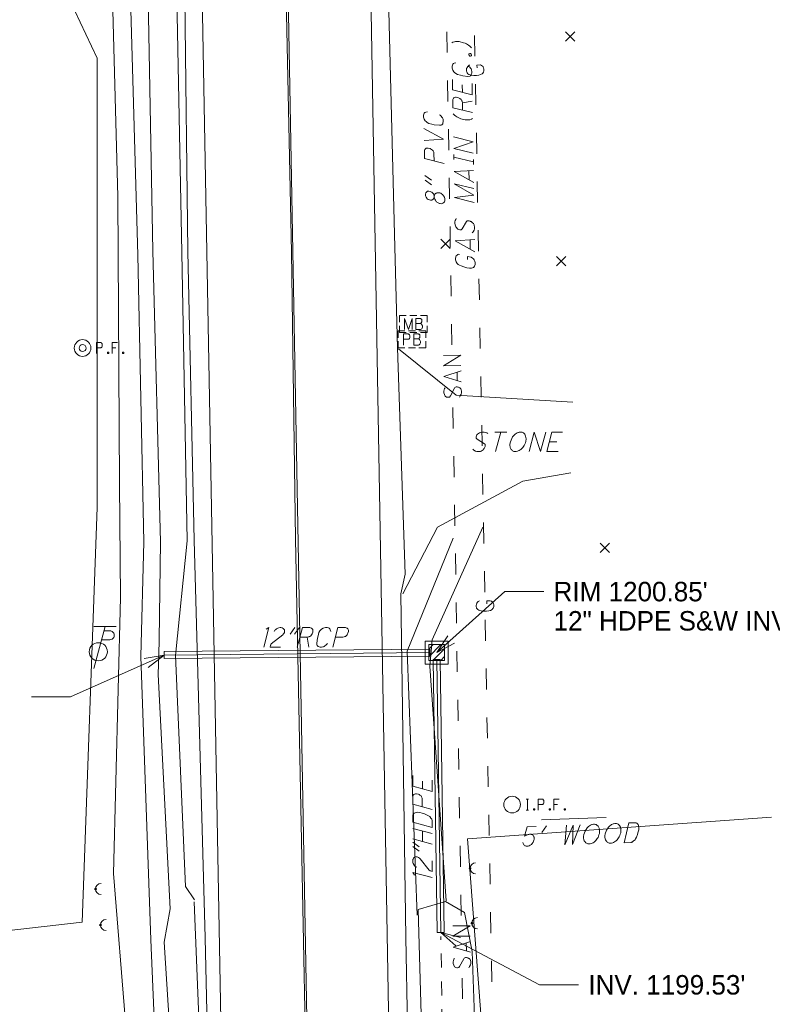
# Model space of a CAD drawing. Extents: x 2286160 to 2289356, y 637815 to 640647.
# Tile 28 of 52: x 2287335 to 2287443, y 639304 to 639446. Entities that reach past the tile are written whole.
import ezdxf

# ---------------------------------------------------------------- set-up
doc = ezdxf.new("R2010")
doc.units = 0
doc.header["$LTSCALE"] = 20
doc.header["$MEASUREMENT"] = 0
for name, pattern in [('DGN Style 2', [64.834538, 38.900723, -25.933815]), ('DGN Style 3', [90.768354, 64.834538, -25.933815]), ('DGN Style 4', [103.800096, 51.867631, -25.933815, 0.064835, -25.933815]), ('DGN Style 5', [45.384177, 19.450361, -25.933815]), ('stream', [1.4, 0.7, -0.1, 0.1, -0.1, 0.1, -0.1, 0.1, -0.1])]:
    doc.linetypes.add(name, pattern=pattern)
for name, color, linetype, lineweight, true_color in [('DR_X_Cells', 7, 'DGN Style 2', 0, 0x87cefa), ('DR_X_Ditch', 7, 'stream', 0, 0x40e0d0), ('DR_X_Storm_Sewer', 7, 'DGN Style 5', 0, 0x87cefa), ('PV_X_Shoulder_Aggregate', 7, 'DGN Style 3', 0, 0xff8000), ('RD_X_Fence', 7, 'fenceex', 0, 0xff1493), ('SV_X_Toe_of_Slope', 7, 'DGN Style 2', 0, 0xa854e0), ('SV_X_Top_of_Bank', 7, 'DGN Style 2', 0, 0x548754)]:
    doc.layers.add(name, color=color, linetype=linetype, lineweight=lineweight, true_color=true_color)
for name, color, linetype, lineweight in [('DR_X_Text', 7, 'Continuous', 0), ('PM_X_CL_Double_Solid', 2, 'Continuous', 0), ('PM_X_Edge_Line', 2, 'Continuous', 0), ('PV_X_COP', 4, 'DGN Style 4', 0), ('PV_X_Driveway', 7, 'DGN Style 5', 0), ('PV_X_EOP', 7, 'DGN Style 3', 0), ('PV_X_Text', 7, 'Continuous', 0), ('RD_X_Cells', 7, 'Continuous', 0), ('RD_X_Text', 7, 'Continuous', 0), ('SV_X_Mon_Cells_Found', 7, 'Continuous', 0), ('SV_X_Random_Point', 7, 'Continuous', 0), ('UT_X_Gas', 2, 'Continuous', 0), ('UT_X_Gas_Text', 7, 'Continuous', 0), ('UT_X_Misc_Cells', 7, 'Continuous', 0), ('UT_X_Sanitary_Line', 3, 'Continuous', 0), ('UT_X_Sanitary_Text', 7, 'Continuous', 0), ('VG_X_Tree_Line_Lt', 3, 'treelt', 0), ('VG_X_Tree_Line_Rt', 3, 'treert', 0)]:
    doc.layers.add(name, color=color, linetype=linetype, lineweight=lineweight)
doc.styles.add('Slanted-Normal LS 0.50', font='font31.shx', dxfattribs={"height": 0.14})
doc.linetypes.add('fenceex', pattern='A,0.85,-0.075,[4,dgnlstyle-ODOT_Linestyles.shx,S=0.000793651,R=0,X=0,Y=0],-0.075', length=1)
doc.linetypes.add('treelt', pattern='A,-0.15,[6,dgnlstyle-ODOT_Linestyles.shx,S=0.002381,R=0,X=0,Y=0],-0.15', length=0.3)
doc.linetypes.add('treert', pattern='A,-0.15,[6,dgnlstyle-ODOT_Linestyles.shx,S=0.002381,R=180,X=0,Y=0],-0.15', length=0.3)

# ---------------------------------------------------------------- blocks, each defined once
blk = doc.blocks.new('X_1')
at = {"layer": 'SV_X_Random_Point'}
for p, q in [((-0.067, -0.067), (0.067, 0.067)), ((-0.067, 0.067), (0.067, -0.067))]:
    blk.add_line(p, q, dxfattribs=at)
blk = doc.blocks.new('X_2')
at = {"layer": 'SV_X_Random_Point'}
for p, q in [((-0.067, -0.067), (0.067, 0.067)), ((-0.067, 0.067), (0.067, -0.067))]:
    blk.add_line(p, q, dxfattribs=at)
blk = doc.blocks.new('X_3')
at = {"layer": 'SV_X_Random_Point'}
for p, q in [((-0.067, -0.067), (0.067, 0.067)), ((-0.067, 0.067), (0.067, -0.067))]:
    blk.add_line(p, q, dxfattribs=at)
blk = doc.blocks.new('X_4')
at = {"layer": 'SV_X_Random_Point'}
for p, q in [((-0.067, -0.067), (0.067, 0.067)), ((-0.067, 0.067), (0.067, -0.067))]:
    blk.add_line(p, q, dxfattribs=at)
blk = doc.blocks.new('*U1685')
at = {"layer": 'DR_X_Text'}
for p, q in [((2287374.61, 639358.53), (2287373.93, 639357.6)), ((2287375.25, 639358.53), (2287374.56, 639357.6))]:
    blk.add_line(p, q, dxfattribs=at)
blk = doc.blocks.new('*U1686')
at = {"layer": 'DR_X_Text'}
blk.add_line((2287376.35, 639357.16), (2287376.59, 639355.73), dxfattribs=at)
at = {"layer": 'DR_X_Text', "flags": 128}
blk.add_lwpolyline([(2287374.94, 639355.73), (2287375.69, 639358.53), (2287376.75, 639358.53), (2287376.86, 639358.5), (2287376.99, 639358.46), (2287377.06, 639358.42), (2287377.1, 639358.37), (2287377.17, 639358.26), (2287377.19, 639358.15), (2287377.19, 639358.04), (2287377.17, 639357.87), (2287377.12, 639357.71), (2287377.08, 639357.62), (2287376.99, 639357.49), (2287376.88, 639357.34), (2287376.77, 639357.27), (2287376.68, 639357.23), (2287376.64, 639357.2), (2287376.57, 639357.18), (2287376.35, 639357.16), (2287375.31, 639357.16)], dxfattribs=at)
blk = doc.blocks.new('*U1687')
at = {"layer": 'DR_X_Text'}
for p, q in [((2287391.55, 639327.71), (2287392.48, 639327.03)), ((2287391.55, 639327.07), (2287392.48, 639326.39))]:
    blk.add_line(p, q, dxfattribs=at)
blk = doc.blocks.new('*U1688')
at = {"layer": 'DR_X_Text'}
for p, q in [((2287394.35, 639328.93), (2287391.55, 639329.67)), ((2287392.94, 639329.3), (2287392.94, 639327.78)), ((2287391.55, 639328.15), (2287394.35, 639327.4))]:
    blk.add_line(p, q, dxfattribs=at)
blk = doc.blocks.new('*U1689')
at = {"layer": 'DR_X_Text'}
blk.add_line((2287392.94, 639335.36), (2287392.94, 639336.44), dxfattribs=at)
at = {"layer": 'DR_X_Text', "flags": 128}
blk.add_lwpolyline([(2287391.55, 639337.26), (2287391.55, 639335.74), (2287394.35, 639334.99), (2287394.35, 639336.62)], dxfattribs=at)
blk = doc.blocks.new('*U1696')
at = {"layer": 'UT_X_Sanitary_Text'}
for p, q in [((2287393.3, 639423.47), (2287394.25, 639422.8)), ((2287393.32, 639422.83), (2287394.26, 639422.17))]:
    blk.add_line(p, q, dxfattribs=at)
blk = doc.blocks.new('*U1698')
at = {"layer": 'PV_X_Text'}
for p, q in [((2287403.33, 639386.62), (2287405.07, 639386.62)), ((2287404.21, 639386.62), (2287403.46, 639383.82))]:
    blk.add_line(p, q, dxfattribs=at)
blk = doc.blocks.new('*U1699')
at = {"layer": 'PV_X_Text'}
blk.add_line((2287411.18, 639385.23), (2287412.26, 639385.23), dxfattribs=at)
at = {"layer": 'PV_X_Text', "flags": 128}
blk.add_lwpolyline([(2287413.07, 639386.62), (2287411.55, 639386.62), (2287410.8, 639383.82), (2287412.43, 639383.82)], dxfattribs=at)
blk = doc.blocks.new('*U1770')
at = {"layer": 'UT_X_Gas_Text'}
blk.add_line((2287399.8, 639414.21), (2287399.82, 639412.91), dxfattribs=at)
at = {"layer": 'UT_X_Gas_Text', "flags": 128}
blk.add_lwpolyline([(2287400.49, 639412.53), (2287397.66, 639414.11), (2287400.46, 639414.27)], dxfattribs=at)
blk = doc.blocks.new('*U1771')
at = {"layer": 'UT_X_Gas_Text'}
blk.add_line((2287399.62, 639424.15), (2287399.65, 639422.85), dxfattribs=at)
at = {"layer": 'UT_X_Gas_Text', "flags": 128}
blk.add_lwpolyline([(2287400.31, 639422.47), (2287397.49, 639424.05), (2287400.28, 639424.21)], dxfattribs=at)
blk = doc.blocks.new('*U1772')
at = {"layer": 'UT_X_Gas_Text'}
for p, q in [((2287397.46, 639425.79), (2287397.44, 639426.5)), ((2287400.26, 639425.44), (2287397.45, 639426.14)), ((2287400.27, 639425.09), (2287400.26, 639425.8))]:
    blk.add_line(p, q, dxfattribs=at)
blk = doc.blocks.new('*U1773')
at = {"layer": 'UT_X_Gas_Text'}
blk.add_line((2287398.68, 639433.91), (2287400.11, 639434.17), dxfattribs=at)
at = {"layer": 'UT_X_Gas_Text', "flags": 128}
blk.add_lwpolyline([(2287400.14, 639432.52), (2287397.33, 639433.22), (2287397.31, 639434.28), (2287397.33, 639434.39), (2287397.37, 639434.52), (2287397.41, 639434.59), (2287397.46, 639434.63), (2287397.57, 639434.7), (2287397.68, 639434.73), (2287397.79, 639434.73), (2287397.96, 639434.71), (2287398.12, 639434.67), (2287398.21, 639434.62), (2287398.34, 639434.54), (2287398.5, 639434.43), (2287398.56, 639434.32), (2287398.61, 639434.23), (2287398.63, 639434.19), (2287398.66, 639434.13), (2287398.68, 639433.91), (2287398.7, 639432.87)], dxfattribs=at)
blk = doc.blocks.new('*U1774')
at = {"layer": 'UT_X_Gas_Text'}
blk.add_line((2287398.68, 639435.43), (2287398.66, 639436.51), dxfattribs=at)
at = {"layer": 'UT_X_Gas_Text', "flags": 128}
blk.add_lwpolyline([(2287397.26, 639437.3), (2287397.28, 639435.78), (2287400.09, 639435.08), (2287400.07, 639436.71)], dxfattribs=at)

msp = doc.modelspace()

# ---------------------------------------------------------------- hatches: boundary and pattern name
at = {"layer": 'UT_X_Misc_Cells'}
h = msp.add_hatch(color=256, dxfattribs=at)
edge = h.paths.add_edge_path()
edge.add_arc((2287399.79, 639323.94), 0.2, 0, 360)
h = msp.add_hatch(color=256, dxfattribs=at)
edge = h.paths.add_edge_path()
edge.add_arc((2287345.95, 639320.96), 0.2, 0, 360)
h = msp.add_hatch(color=256, dxfattribs=at)
edge = h.paths.add_edge_path()
edge.add_arc((2287346.66, 639315.79), 0.2, 0, 360)
h = msp.add_hatch(color=256, dxfattribs=at)
edge = h.paths.add_edge_path()
edge.add_arc((2287400.06, 639316.05), 0.2, 0, 360)

# ---------------------------------------------------------------- linework, layer by layer
at = {"layer": 'DR_X_Cells'}
for p, q in [((2287393.84, 639354.32), (2287395.6, 639356.08)), ((2287393.84, 639355.45), (2287394.47, 639356.08)), ((2287394.44, 639353.79), (2287396.13, 639355.48)), ((2287395.57, 639353.79), (2287396.13, 639354.35))]:
    msp.add_line(p, q, dxfattribs=at)
msp.add_lwpolyline([(2287393.32, 639356.6), (2287396.65, 639356.6), (2287396.65, 639353.27), (2287393.32, 639353.27), (2287393.32, 639356.6)], close=True, dxfattribs=at)
at = {"layer": 'DR_X_Cells', "flags": 128}
msp.add_lwpolyline([(2287393.84, 639356.08), (2287396.13, 639356.08), (2287396.13, 639353.79), (2287393.84, 639353.79), (2287393.84, 639356.08)], close=True, dxfattribs=at)
at = {"layer": 'DR_X_Ditch'}
msp.add_line((2287396.32, 639261.68), (2287395.6, 639314.12), dxfattribs=at)
at = {"layer": 'DR_X_Storm_Sewer'}
for p, q in [((2287393.99, 639354.43), (2287393.98, 639355.43)), ((2287355.8, 639354.08), (2287355.79, 639355.08)), ((2287395.49, 639353.94), (2287394.49, 639353.93)), ((2287396.08, 639314.72), (2287395.08, 639314.71))]:
    msp.add_line(p, q, dxfattribs=at)
at = {"layer": 'DR_X_Storm_Sewer', "flags": 128}
for points in [[(2287355.79, 639355.08), (2287393.98, 639355.43)], [(2287355.79, 639354.58), (2287393.99, 639354.93)], [(2287355.8, 639354.08), (2287393.99, 639354.43)], [(2287395.08, 639314.71), (2287394.49, 639353.93)], [(2287395.58, 639314.71), (2287394.99, 639353.93)], [(2287396.08, 639314.72), (2287395.49, 639353.94)]]:
    msp.add_lwpolyline(points, dxfattribs=at)
at = {"layer": 'DR_X_Text'}
for p, q in [((2287394.99, 639354.93), (2287404.79, 639363.7)), ((2287410.39, 639363.7), (2287404.79, 639363.7)), ((2287355.79, 639354.58), (2287342.35, 639348.59)), ((2287336.75, 639348.59), (2287342.35, 639348.59)), ((2287395.58, 639314.71), (2287409.79, 639307.2)), ((2287415.39, 639307.2), (2287409.79, 639307.2))]:
    msp.add_line(p, q, dxfattribs=at)
at = {"layer": 'DR_X_Text', "flags": 128}
for points in [[(2287370.14, 639355.73), (2287370.88, 639358.53), (2287370.48, 639358.29)], [(2287371.63, 639357.95), (2287371.74, 639358.15), (2287371.81, 639358.22), (2287371.94, 639358.33), (2287372.16, 639358.46), (2287372.32, 639358.5), (2287372.47, 639358.53), (2287372.6, 639358.53), (2287372.73, 639358.5), (2287372.8, 639358.48), (2287372.93, 639358.42), (2287373.04, 639358.31), (2287373.11, 639358.2), (2287373.13, 639358.06), (2287373.13, 639357.91), (2287373.09, 639357.8), (2287373.04, 639357.69), (2287372.93, 639357.56), (2287372.85, 639357.47), (2287371.21, 639356.17), (2287371.17, 639356.1), (2287371.13, 639356.04), (2287371.1, 639355.99), (2287371.04, 639355.73), (2287372.54, 639355.73)], [(2287379.75, 639357.98), (2287379.7, 639358.22), (2287379.63, 639358.35), (2287379.55, 639358.44), (2287379.46, 639358.48), (2287379.24, 639358.53), (2287379, 639358.53), (2287378.66, 639358.44), (2287378.44, 639358.31), (2287378.33, 639358.2), (2287378.2, 639358.04), (2287378.07, 639357.8), (2287377.94, 639357.36), (2287377.85, 639357.03), (2287377.76, 639356.3), (2287377.78, 639356.04), (2287377.83, 639355.93), (2287377.96, 639355.82), (2287378.09, 639355.77), (2287378.25, 639355.73), (2287378.44, 639355.73), (2287378.64, 639355.75), (2287378.73, 639355.77), (2287378.82, 639355.82), (2287378.93, 639355.9), (2287379.06, 639356.01), (2287379.19, 639356.15), (2287379.28, 639356.26)], [(2287380.05, 639355.73), (2287380.8, 639358.53), (2287381.86, 639358.53), (2287381.97, 639358.5), (2287382.1, 639358.46), (2287382.17, 639358.42), (2287382.21, 639358.37), (2287382.28, 639358.26), (2287382.3, 639358.15), (2287382.3, 639357.98), (2287382.24, 639357.71), (2287382.19, 639357.62), (2287382.1, 639357.49), (2287381.99, 639357.34), (2287381.88, 639357.27), (2287381.8, 639357.23), (2287381.69, 639357.18), (2287381.49, 639357.16), (2287380.43, 639357.16)], [(2287397.54, 639356.28), (2287394.99, 639354.93), (2287396.61, 639357.32)], [(2287352.95, 639354.08), (2287355.79, 639354.58), (2287353.52, 639352.8)], [(2287394.35, 639332.39), (2287391.55, 639333.14), (2287391.55, 639334.19), (2287391.58, 639334.3), (2287391.62, 639334.44), (2287391.66, 639334.5), (2287391.71, 639334.55), (2287391.82, 639334.61), (2287391.93, 639334.63), (2287392.1, 639334.63), (2287392.37, 639334.57), (2287392.46, 639334.52), (2287392.59, 639334.44), (2287392.74, 639334.33), (2287392.81, 639334.22), (2287392.85, 639334.13), (2287392.9, 639334.02), (2287392.92, 639333.82), (2287392.92, 639332.76)], [(2287391.55, 639330.56), (2287391.55, 639331.53), (2287391.58, 639331.61), (2287391.62, 639331.7), (2287391.66, 639331.77), (2287391.75, 639331.84), (2287391.82, 639331.88), (2287391.91, 639331.92), (2287392.26, 639331.99), (2287392.57, 639331.95), (2287392.88, 639331.86), (2287393.03, 639331.81), (2287393.23, 639331.75), (2287393.63, 639331.59), (2287393.89, 639331.44), (2287393.98, 639331.37), (2287394.16, 639331.15), (2287394.29, 639330.98), (2287394.31, 639330.93), (2287394.33, 639330.87), (2287394.35, 639330.78), (2287394.35, 639329.81), (2287391.55, 639330.56)], [(2287392.13, 639324.1), (2287391.93, 639324.21), (2287391.86, 639324.27), (2287391.75, 639324.41), (2287391.62, 639324.63), (2287391.58, 639324.78), (2287391.55, 639324.94), (2287391.55, 639325.07), (2287391.58, 639325.2), (2287391.6, 639325.27), (2287391.66, 639325.4), (2287391.77, 639325.51), (2287391.88, 639325.57), (2287392.02, 639325.6), (2287392.17, 639325.6), (2287392.28, 639325.55), (2287392.39, 639325.51), (2287392.52, 639325.4), (2287392.61, 639325.31), (2287393.91, 639323.68), (2287393.98, 639323.63), (2287394.04, 639323.59), (2287394.09, 639323.57), (2287394.35, 639323.5), (2287394.35, 639325)], [(2287394.35, 639322.61), (2287391.55, 639323.35), (2287391.79, 639322.94)], [(2287397.73, 639312.79), (2287395.58, 639314.71), (2287398.39, 639314.02)]]:
    msp.add_lwpolyline(points, dxfattribs=at)
at = {"layer": 'PM_X_CL_Double_Solid', "flags": 128}
msp.add_lwpolyline([(2287358.67, 640261.07), (2287365.23, 639903.56), (2287366.44, 639843.11), (2287377.09, 639260.35)], dxfattribs=at)
at = {"layer": 'PM_X_Edge_Line', "flags": 128}
for points in [[(2287364.86, 639262.14), (2287364.28, 639283.72), (2287358.29, 639612.31), (2287354.13, 639837.6)], [(2287388.91, 639260.46), (2287388.83, 639261.46), (2287388.41, 639284.16), (2287382.69, 639612.6), (2287378.69, 639836.04)]]:
    msp.add_lwpolyline(points, dxfattribs=at)
at = {"layer": 'PV_X_COP', "flags": 128}
msp.add_lwpolyline([(2287376.99, 639259.8), (2287375.82, 639313.43), (2287374.68, 639371.27), (2287374.13, 639412.48), (2287373.08, 639462.21), (2287372.29, 639512.34), (2287371.31, 639563), (2287370.62, 639611.98)], dxfattribs=at)
at = {"layer": 'PV_X_Driveway', "flags": 128}
for points in [[(2287414.56, 639390.91), (2287397.81, 639391.91), (2287389.48, 639398.6)], [(2287390.1, 639363.37), (2287395.12, 639372.95), (2287407.35, 639379.58), (2287414.26, 639380.77)]]:
    msp.add_lwpolyline(points, dxfattribs=at)
at = {"layer": 'PV_X_EOP', "flags": 128}
for points in [[(2287362.77, 639262.13), (2287362.38, 639283.92), (2287361.7, 639313.93), (2287360.11, 639371.1), (2287359.2, 639412.59), (2287358.64, 639462.65), (2287357.69, 639512.4), (2287356.88, 639563.05), (2287355.9, 639612.32)], [(2287385.25, 639612.29), (2287386.09, 639563.69), (2287386.86, 639511.87), (2287387.65, 639464.13), (2287388.98, 639413.19), (2287389.34, 639398.71), (2287390.48, 639366.22), (2287389.84, 639363.36), (2287390.55, 639314), (2287391.1, 639283.94), (2287391.72, 639261.53)]]:
    msp.add_lwpolyline(points, dxfattribs=at)
at = {"layer": 'PV_X_Shoulder_Aggregate', "flags": 128}
msp.add_lwpolyline([(2287361.53, 639262.44), (2287361.58, 639282.63), (2287360.12, 639319.12)], dxfattribs=at)
at = {"layer": 'PV_X_Text', "flags": 128}
for points in [[(2287402.34, 639386.42), (2287402.18, 639386.51), (2287402.05, 639386.58), (2287401.83, 639386.62), (2287401.65, 639386.62), (2287401.59, 639386.62), (2287401.28, 639386.55), (2287401.12, 639386.49), (2287401.01, 639386.42), (2287400.86, 639386.31), (2287400.77, 639386.22), (2287400.7, 639386.07), (2287400.68, 639385.94), (2287400.68, 639385.76), (2287400.81, 639385.61), (2287401.85, 639384.95), (2287401.94, 639384.86), (2287401.96, 639384.77), (2287401.96, 639384.68), (2287401.94, 639384.57), (2287401.89, 639384.44), (2287401.87, 639384.37), (2287401.83, 639384.28), (2287401.74, 639384.17), (2287401.67, 639384.09), (2287401.54, 639383.95), (2287401.37, 639383.87), (2287401.28, 639383.84), (2287401.08, 639383.82), (2287400.77, 639383.82), (2287400.59, 639383.87), (2287400.33, 639384.02), (2287400.2, 639384.15)], [(2287406.83, 639386.6), (2287406.77, 639386.58), (2287406.68, 639386.55), (2287406.55, 639386.49), (2287406.41, 639386.42), (2287406.28, 639386.33), (2287406.08, 639386.14), (2287405.91, 639385.92), (2287405.77, 639385.69), (2287405.58, 639385.21), (2287405.51, 639384.9), (2287405.51, 639384.68), (2287405.53, 639384.5), (2287405.55, 639384.42), (2287405.6, 639384.31), (2287405.66, 639384.2), (2287405.71, 639384.13), (2287405.75, 639384.06), (2287405.82, 639384), (2287405.91, 639383.93), (2287406.08, 639383.84), (2287406.19, 639383.82), (2287406.41, 639383.82), (2287406.61, 639383.87), (2287406.72, 639383.91), (2287406.85, 639383.98), (2287407.01, 639384.06), (2287407.1, 639384.13), (2287407.25, 639384.28), (2287407.36, 639384.42), (2287407.47, 639384.55), (2287407.58, 639384.7), (2287407.67, 639384.88), (2287407.74, 639385.06), (2287407.8, 639385.25), (2287407.85, 639385.65), (2287407.82, 639385.83), (2287407.78, 639386.05), (2287407.65, 639386.33), (2287407.49, 639386.49), (2287407.38, 639386.55), (2287407.27, 639386.6), (2287407.14, 639386.62), (2287406.99, 639386.62), (2287406.83, 639386.6)], [(2287408.27, 639383.82), (2287409.02, 639386.62), (2287409.92, 639383.82), (2287410.67, 639386.62)]]:
    msp.add_lwpolyline(points, dxfattribs=at)
at = {"layer": 'RD_X_Cells'}
for p, q in [((2287391.13, 639403.37), (2287392.13, 639403.37)), ((2287390.92, 639401.15), (2287391.92, 639401.15)), ((2287391.13, 639400.93), (2287392.13, 639400.93)), ((2287390.92, 639398.71), (2287391.92, 639398.71))]:
    msp.add_line(p, q, dxfattribs=at)
at = {"layer": 'RD_X_Cells', "flags": 128}
for points in [[(2287389.64, 639402.4), (2287389.64, 639403.37), (2287390.61, 639403.37)], [(2287392.65, 639403.37), (2287393.64, 639403.37), (2287393.64, 639402.4)], [(2287390.61, 639400.93), (2287389.64, 639400.93), (2287389.64, 639401.9)], [(2287390.35, 639401.35), (2287390.35, 639402.95), (2287390.93, 639401.35), (2287391.48, 639402.95), (2287391.48, 639401.35)], [(2287392.66, 639402.22), (2287392.73, 639402.29), (2287392.77, 639402.32), (2287392.79, 639402.36), (2287392.8, 639402.39), (2287392.83, 639402.44), (2287392.84, 639402.47), (2287392.87, 639402.56), (2287392.87, 639402.6), (2287392.87, 639402.65), (2287392.85, 639402.73), (2287392.83, 639402.79), (2287392.79, 639402.84), (2287392.73, 639402.89), (2287392.68, 639402.92), (2287392.65, 639402.93), (2287392.59, 639402.95), (2287391.97, 639402.95), (2287391.97, 639401.35), (2287392.66, 639401.35), (2287392.75, 639401.4), (2287392.83, 639401.47), (2287392.89, 639401.57), (2287392.93, 639401.68), (2287392.94, 639401.79), (2287392.94, 639401.87), (2287392.92, 639401.95), (2287392.87, 639402.06), (2287392.8, 639402.13), (2287392.66, 639402.22), (2287391.97, 639402.22)], [(2287393.64, 639401.9), (2287393.64, 639400.93), (2287392.65, 639400.93)], [(2287389.43, 639400.18), (2287389.43, 639401.15), (2287390.4, 639401.15)], [(2287390.2, 639399.13), (2287390.2, 639400.73), (2287390.81, 639400.73), (2287390.87, 639400.72), (2287390.96, 639400.7), (2287391, 639400.67), (2287391.03, 639400.64), (2287391.08, 639400.58), (2287391.12, 639400.52), (2287391.15, 639400.42), (2287391.15, 639400.27), (2287391.14, 639400.22), (2287391.11, 639400.14), (2287391.06, 639400.05), (2287391.01, 639400.01), (2287390.97, 639399.99), (2287390.91, 639399.96), (2287390.81, 639399.95), (2287390.2, 639399.95)], [(2287392.38, 639400), (2287392.45, 639400.07), (2287392.48, 639400.1), (2287392.51, 639400.14), (2287392.52, 639400.17), (2287392.55, 639400.22), (2287392.56, 639400.25), (2287392.58, 639400.34), (2287392.58, 639400.38), (2287392.58, 639400.43), (2287392.57, 639400.51), (2287392.55, 639400.57), (2287392.51, 639400.62), (2287392.45, 639400.67), (2287392.39, 639400.7), (2287392.37, 639400.71), (2287392.31, 639400.73), (2287391.69, 639400.73), (2287391.69, 639399.13), (2287392.38, 639399.13), (2287392.47, 639399.18), (2287392.55, 639399.25), (2287392.61, 639399.35), (2287392.65, 639399.46), (2287392.66, 639399.57), (2287392.66, 639399.65), (2287392.63, 639399.73), (2287392.58, 639399.84), (2287392.52, 639399.91), (2287392.38, 639400), (2287391.69, 639400)], [(2287392.44, 639401.15), (2287393.43, 639401.15), (2287393.43, 639400.18)], [(2287390.4, 639398.71), (2287389.43, 639398.71), (2287389.43, 639399.68)], [(2287393.43, 639399.68), (2287393.43, 639398.71), (2287392.44, 639398.71)]]:
    msp.add_lwpolyline(points, dxfattribs=at)
at = {"layer": 'RD_X_Fence'}
msp.add_line((2287419.36, 639331.24), (2287410.08, 639330.9), dxfattribs=at)
at = {"layer": 'RD_X_Text'}
msp.add_line((2287410.77, 639330.02), (2287410.12, 639329.07), dxfattribs=at)
at = {"layer": 'RD_X_Text', "flags": 128}
for points in [[(2287409.3, 639329.96), (2287408, 639329.92), (2287407.6, 639328.58), (2287408.15, 639328.8), (2287408.23, 639328.82), (2287408.34, 639328.85), (2287408.45, 639328.85), (2287408.57, 639328.83), (2287408.63, 639328.82), (2287408.72, 639328.77), (2287408.84, 639328.69), (2287408.88, 639328.63), (2287408.93, 639328.54), (2287408.95, 639328.47), (2287408.98, 639328.39), (2287409, 639328.28), (2287408.99, 639328.06), (2287408.97, 639327.99), (2287408.93, 639327.86), (2287408.87, 639327.7), (2287408.7, 639327.49), (2287408.6, 639327.38), (2287408.45, 639327.26), (2287408.3, 639327.17), (2287408.12, 639327.12), (2287407.99, 639327.12), (2287407.83, 639327.13), (2287407.77, 639327.15), (2287407.68, 639327.19), (2287407.59, 639327.25), (2287407.54, 639327.32), (2287407.47, 639327.43), (2287407.42, 639327.51), (2287407.39, 639327.67)], [(2287413.64, 639330.12), (2287413.41, 639327.31), (2287414.61, 639330.16), (2287414.51, 639327.35), (2287415.6, 639330.19)], [(2287417.36, 639330.24), (2287417.3, 639330.21), (2287417.21, 639330.19), (2287417.08, 639330.12), (2287416.95, 639330.04), (2287416.82, 639329.95), (2287416.63, 639329.75), (2287416.46, 639329.52), (2287416.34, 639329.29), (2287416.16, 639328.8), (2287416.1, 639328.49), (2287416.11, 639328.27), (2287416.14, 639328.1), (2287416.16, 639328.01), (2287416.21, 639327.9), (2287416.28, 639327.79), (2287416.33, 639327.73), (2287416.37, 639327.66), (2287416.44, 639327.6), (2287416.53, 639327.54), (2287416.71, 639327.45), (2287416.82, 639327.44), (2287417.04, 639327.44), (2287417.24, 639327.5), (2287417.35, 639327.54), (2287417.48, 639327.61), (2287417.63, 639327.71), (2287417.71, 639327.78), (2287417.86, 639327.94), (2287417.97, 639328.07), (2287418.07, 639328.21), (2287418.18, 639328.37), (2287418.26, 639328.55), (2287418.32, 639328.73), (2287418.38, 639328.93), (2287418.41, 639329.33), (2287418.38, 639329.5), (2287418.33, 639329.72), (2287418.19, 639330), (2287418.03, 639330.15), (2287417.91, 639330.21), (2287417.8, 639330.25), (2287417.67, 639330.27), (2287417.51, 639330.26), (2287417.36, 639330.24)], [(2287420.42, 639330.35), (2287420.36, 639330.32), (2287420.27, 639330.3), (2287420.14, 639330.23), (2287420.01, 639330.16), (2287419.88, 639330.06), (2287419.69, 639329.86), (2287419.52, 639329.63), (2287419.4, 639329.41), (2287419.22, 639328.91), (2287419.16, 639328.6), (2287419.17, 639328.38), (2287419.2, 639328.21), (2287419.22, 639328.12), (2287419.27, 639328.01), (2287419.34, 639327.9), (2287419.39, 639327.84), (2287419.44, 639327.77), (2287419.5, 639327.71), (2287419.59, 639327.65), (2287419.77, 639327.57), (2287419.89, 639327.55), (2287420.11, 639327.56), (2287420.3, 639327.61), (2287420.41, 639327.66), (2287420.54, 639327.73), (2287420.69, 639327.82), (2287420.78, 639327.89), (2287420.93, 639328.05), (2287421.03, 639328.19), (2287421.14, 639328.32), (2287421.24, 639328.48), (2287421.32, 639328.66), (2287421.38, 639328.84), (2287421.44, 639329.04), (2287421.47, 639329.44), (2287421.44, 639329.61), (2287421.39, 639329.83), (2287421.25, 639330.11), (2287421.09, 639330.26), (2287420.98, 639330.32), (2287420.86, 639330.36), (2287420.73, 639330.38), (2287420.58, 639330.38), (2287420.42, 639330.35)], [(2287422.6, 639330.45), (2287423.57, 639330.48), (2287423.66, 639330.47), (2287423.75, 639330.42), (2287423.82, 639330.38), (2287423.89, 639330.3), (2287423.94, 639330.23), (2287423.98, 639330.15), (2287424.06, 639329.8), (2287424.03, 639329.49), (2287423.95, 639329.17), (2287423.91, 639329.02), (2287423.85, 639328.82), (2287423.71, 639328.42), (2287423.57, 639328.15), (2287423.51, 639328.05), (2287423.29, 639327.87), (2287423.12, 639327.73), (2287423.08, 639327.71), (2287423.01, 639327.68), (2287422.93, 639327.66), (2287421.96, 639327.62), (2287422.6, 639330.45)]]:
    msp.add_lwpolyline(points, dxfattribs=at)
at = {"layer": 'SV_X_Mon_Cells_Found', "flags": 128}
for points in [[(2287346.08, 639397.9), (2287346.08, 639399.5), (2287346.61, 639399.5), (2287346.67, 639399.49), (2287346.74, 639399.47), (2287346.78, 639399.44), (2287346.81, 639399.42), (2287346.85, 639399.35), (2287346.89, 639399.29), (2287346.91, 639399.19), (2287346.91, 639399.04), (2287346.9, 639398.99), (2287346.88, 639398.91), (2287346.83, 639398.82), (2287346.79, 639398.79), (2287346.76, 639398.76), (2287346.7, 639398.74), (2287346.61, 639398.72), (2287346.08, 639398.72)], [(2287349.09, 639399.5), (2287348.33, 639399.5), (2287348.33, 639397.9)], [(2287347.73, 639398.12), (2287347.78, 639398.12), (2287347.81, 639398.09), (2287347.85, 639398.04), (2287347.85, 639397.98), (2287347.81, 639397.93), (2287347.78, 639397.9), (2287347.73, 639397.9), (2287347.69, 639397.93), (2287347.66, 639397.98), (2287347.66, 639398.04), (2287347.69, 639398.09), (2287347.73, 639398.12)], [(2287348.33, 639398.72), (2287348.87, 639398.72)], [(2287349.88, 639398.12), (2287349.93, 639398.12), (2287349.96, 639398.09), (2287350, 639398.04), (2287350, 639397.98), (2287349.96, 639397.93), (2287349.93, 639397.9), (2287349.88, 639397.9), (2287349.84, 639397.93), (2287349.81, 639397.98), (2287349.81, 639398.04), (2287349.84, 639398.09), (2287349.88, 639398.12)], [(2287407.84, 639333.89), (2287408.19, 639333.89)], [(2287408.02, 639332.29), (2287408.02, 639333.89)], [(2287409.58, 639332.29), (2287409.58, 639333.89), (2287410.11, 639333.89), (2287410.17, 639333.88), (2287410.24, 639333.85), (2287410.28, 639333.83), (2287410.31, 639333.8), (2287410.35, 639333.74), (2287410.39, 639333.68), (2287410.41, 639333.58), (2287410.41, 639333.42), (2287410.4, 639333.37), (2287410.38, 639333.3), (2287410.33, 639333.21), (2287410.29, 639333.17), (2287410.26, 639333.15), (2287410.2, 639333.12), (2287410.11, 639333.11), (2287409.58, 639333.11)], [(2287412.59, 639333.89), (2287411.83, 639333.89), (2287411.83, 639332.29)], [(2287411.83, 639333.11), (2287412.37, 639333.11)], [(2287407.84, 639332.29), (2287408.19, 639332.29)], [(2287408.98, 639332.5), (2287409.03, 639332.5), (2287409.07, 639332.48), (2287409.1, 639332.43), (2287409.1, 639332.37), (2287409.07, 639332.32), (2287409.03, 639332.29), (2287408.98, 639332.29), (2287408.94, 639332.32), (2287408.91, 639332.37), (2287408.91, 639332.43), (2287408.94, 639332.48), (2287408.98, 639332.5)], [(2287411.23, 639332.5), (2287411.28, 639332.5), (2287411.31, 639332.48), (2287411.35, 639332.43), (2287411.35, 639332.37), (2287411.31, 639332.32), (2287411.28, 639332.29), (2287411.23, 639332.29), (2287411.19, 639332.32), (2287411.16, 639332.37), (2287411.16, 639332.43), (2287411.19, 639332.48), (2287411.23, 639332.5)], [(2287413.37, 639332.5), (2287413.43, 639332.5), (2287413.46, 639332.48), (2287413.5, 639332.43), (2287413.5, 639332.37), (2287413.46, 639332.32), (2287413.43, 639332.29), (2287413.37, 639332.29), (2287413.34, 639332.32), (2287413.31, 639332.37), (2287413.31, 639332.43), (2287413.34, 639332.48), (2287413.37, 639332.5)]]:
    msp.add_lwpolyline(points, dxfattribs=at)
at = {"layer": 'SV_X_Mon_Cells_Found'}
for centre, radius in [((2287344.09, 639398.7), 1.2), ((2287344.09, 639398.7), 0.495), ((2287405.83, 639333.09), 1.2)]:
    msp.add_circle(centre, radius, dxfattribs=at)
at = {"layer": 'SV_X_Toe_of_Slope', "flags": 128}
for points in [[(2287350.55, 639613.04), (2287351.31, 639563.07), (2287352.27, 639512.33), (2287353.25, 639462.91), (2287354.18, 639412.6), (2287355.29, 639370.84), (2287355.08, 639356.78), (2287355.04, 639354.72), (2287354.94, 639351.81), (2287356.67, 639318.1), (2287355.82, 639313.33), (2287357.82, 639282.07), (2287358.01, 639262.25)], [(2287355.13, 639261.94), (2287355.21, 639282), (2287353.89, 639313.67), (2287352.44, 639354.35), (2287352.9, 639370.87), (2287352.01, 639412.03), (2287350.56, 639462.79), (2287349.55, 639511.52), (2287347.96, 639561.33), (2287346.42, 639612.34)], [(2287396.34, 639319.27), (2287394, 639353), (2287394.33, 639356.78), (2287401.64, 639372.96)]]:
    msp.add_lwpolyline(points, dxfattribs=at)
at = {"layer": 'SV_X_Top_of_Bank', "flags": 128}
for points in [[(2287344.8, 639620.95), (2287345.89, 639571.28), (2287347.56, 639520.42), (2287347.81, 639471.38), (2287349.14, 639420.47), (2287349.38, 639379.16), (2287349.56, 639362.84), (2287348.52, 639323.18), (2287351.36, 639288.17), (2287351.7, 639270.75)], [(2287360.17, 639319.42), (2287358.86, 639321.34), (2287357.45, 639354.54), (2287359.11, 639370.97), (2287358.37, 639412.42), (2287357.38, 639462.41), (2287355, 639512.62), (2287355.24, 639562.46), (2287354.3, 639612.48)], [(2287397.34, 639371.4), (2287390.76, 639355.15), (2287392.18, 639317.21)], [(2287394.01, 639262.58), (2287392.32, 639318), (2287396.26, 639319.17), (2287398.99, 639317.57), (2287400.08, 639311.97)], [(2287415.4, 639055.38), (2287407.73, 639056.68), (2287404.42, 639058.4), (2287405.7, 639097.27), (2287405.4, 639140.46), (2287404.77, 639180.9), (2287405.26, 639223.73), (2287401.94, 639262.61), (2287400.08, 639311.97)]]:
    msp.add_lwpolyline(points, dxfattribs=at)
at = {"layer": 'UT_X_Gas'}
for p, q in [((2287400.49, 639440.62), (2287400.43, 639443.61)), ((2287400.62, 639433.62), (2287400.56, 639436.62)), ((2287400.75, 639426.62), (2287400.69, 639429.62)), ((2287400.87, 639419.62), (2287400.82, 639422.62)), ((2287401, 639412.62), (2287400.95, 639415.62)), ((2287401.13, 639405.62), (2287401.07, 639408.62)), ((2287401.26, 639398.62), (2287401.2, 639401.62)), ((2287401.38, 639391.62), (2287401.33, 639394.62)), ((2287401.51, 639384.62), (2287401.46, 639387.62)), ((2287401.64, 639377.63), (2287401.59, 639380.63)), ((2287401.77, 639370.63), (2287401.71, 639373.63)), ((2287401.9, 639363.63), (2287401.84, 639366.63)), ((2287402.02, 639356.63), (2287401.97, 639359.63)), ((2287402.15, 639349.63), (2287402.1, 639352.63)), ((2287402.28, 639342.63), (2287402.22, 639345.63)), ((2287402.41, 639335.63), (2287402.35, 639338.63)), ((2287402.53, 639328.63), (2287402.48, 639331.63)), ((2287402.66, 639321.64), (2287402.61, 639324.63)), ((2287402.79, 639314.64), (2287402.74, 639317.64)), ((2287402.92, 639307.64), (2287402.86, 639310.64))]:
    msp.add_line(p, q, dxfattribs=at)
at = {"layer": 'UT_X_Gas', "flags": 128}
for points in [[(2287399.75, 639439.34), (2287399.66, 639439.32), (2287399.56, 639439.26), (2287399.46, 639439.16), (2287399.35, 639439.02), (2287399.31, 639438.92), (2287399.29, 639438.84), (2287399.27, 639438.72), (2287399.28, 639438.48), (2287399.3, 639438.39), (2287399.32, 639438.33), (2287399.36, 639438.25), (2287399.48, 639438.09), (2287399.62, 639438), (2287399.78, 639437.94), (2287400, 639437.91), (2287400.31, 639437.87), (2287400.73, 639437.88), (2287401.06, 639437.91), (2287401.31, 639437.99), (2287401.55, 639438.11), (2287401.63, 639438.21), (2287401.7, 639438.33), (2287401.78, 639438.55), (2287401.77, 639438.77), (2287401.73, 639438.98), (2287401.69, 639439.06), (2287401.65, 639439.14), (2287401.57, 639439.22), (2287401.45, 639439.29), (2287401.27, 639439.37), (2287400.78, 639439.36), (2287400.79, 639438.95)], [(2287401.16, 639362.35), (2287401.06, 639362.33), (2287400.97, 639362.27), (2287400.87, 639362.17), (2287400.75, 639362.03), (2287400.72, 639361.93), (2287400.7, 639361.85), (2287400.68, 639361.73), (2287400.68, 639361.5), (2287400.71, 639361.4), (2287400.73, 639361.34), (2287400.77, 639361.26), (2287400.89, 639361.11), (2287401.03, 639361.01), (2287401.19, 639360.96), (2287401.4, 639360.92), (2287401.72, 639360.89), (2287402.13, 639360.89), (2287402.47, 639360.92), (2287402.72, 639361), (2287402.96, 639361.13), (2287403.03, 639361.23), (2287403.11, 639361.34), (2287403.18, 639361.56), (2287403.18, 639361.78), (2287403.14, 639362), (2287403.1, 639362.07), (2287403.05, 639362.15), (2287402.97, 639362.23), (2287402.86, 639362.31), (2287402.68, 639362.38), (2287402.18, 639362.37), (2287402.19, 639361.96)]]:
    msp.add_lwpolyline(points, dxfattribs=at)
at = {"layer": 'UT_X_Gas_Text', "flags": 128}
for points in [[(2287399.98, 639441.84), (2287399.75, 639442.06), (2287399.57, 639442.21), (2287399.44, 639442.3), (2287399.26, 639442.4), (2287399.06, 639442.49), (2287398.86, 639442.55), (2287398.24, 639442.72), (2287398.02, 639442.74), (2287397.71, 639442.73), (2287397.56, 639442.7), (2287397.32, 639442.63), (2287397.16, 639442.54)], [(2287399.62, 639440.82), (2287399.62, 639440.93), (2287399.66, 639440.98), (2287399.75, 639441.02), (2287399.86, 639441), (2287399.95, 639440.92), (2287399.99, 639440.83), (2287400, 639440.72), (2287399.95, 639440.67), (2287399.87, 639440.63), (2287399.75, 639440.65), (2287399.67, 639440.74), (2287399.62, 639440.82)], [(2287397.76, 639439.69), (2287397.52, 639439.64), (2287397.39, 639439.57), (2287397.31, 639439.48), (2287397.26, 639439.39), (2287397.22, 639439.17), (2287397.23, 639438.93), (2287397.32, 639438.6), (2287397.46, 639438.38), (2287397.57, 639438.27), (2287397.73, 639438.14), (2287397.97, 639438.02), (2287398.41, 639437.89), (2287398.75, 639437.81), (2287399.47, 639437.73), (2287399.74, 639437.76), (2287399.85, 639437.81), (2287399.96, 639437.94), (2287400, 639438.07), (2287400.04, 639438.23), (2287400.04, 639438.43), (2287400.01, 639438.62), (2287399.99, 639438.71), (2287399.94, 639438.8), (2287399.85, 639438.91), (2287399.74, 639439.04), (2287399.6, 639439.17), (2287399.49, 639439.25)], [(2287397.34, 639432.36), (2287397.57, 639432.14), (2287397.75, 639431.99), (2287397.88, 639431.91), (2287398.06, 639431.8), (2287398.26, 639431.72), (2287398.46, 639431.65), (2287399.08, 639431.49), (2287399.3, 639431.47), (2287399.61, 639431.47), (2287399.76, 639431.5), (2287400, 639431.57), (2287400.15, 639431.66)], [(2287400.24, 639426.68), (2287397.43, 639427.38), (2287400.21, 639428.33), (2287397.4, 639429.03)], [(2287400.36, 639419.63), (2287397.55, 639420.33), (2287400.35, 639420.64), (2287397.52, 639422.31), (2287400.33, 639421.61)], [(2287397.8, 639417.33), (2287397.72, 639417.18), (2287397.65, 639417.04), (2287397.61, 639416.82), (2287397.62, 639416.64), (2287397.62, 639416.58), (2287397.69, 639416.27), (2287397.76, 639416.12), (2287397.83, 639416.01), (2287397.94, 639415.86), (2287398.03, 639415.77), (2287398.18, 639415.71), (2287398.32, 639415.69), (2287398.49, 639415.69), (2287398.64, 639415.82), (2287399.29, 639416.87), (2287399.37, 639416.96), (2287399.46, 639416.99), (2287399.55, 639416.99), (2287399.66, 639416.97), (2287399.79, 639416.93), (2287399.86, 639416.9), (2287399.95, 639416.86), (2287400.06, 639416.78), (2287400.15, 639416.71), (2287400.28, 639416.58), (2287400.38, 639416.41), (2287400.4, 639416.32), (2287400.43, 639416.12), (2287400.43, 639415.81), (2287400.39, 639415.63), (2287400.24, 639415.37), (2287400.11, 639415.23)], [(2287398.25, 639412.16), (2287398.14, 639412.18), (2287398.03, 639412.13), (2287397.92, 639412.04), (2287397.79, 639411.93), (2287397.74, 639411.82), (2287397.72, 639411.75), (2287397.7, 639411.62), (2287397.71, 639411.35), (2287397.73, 639411.24), (2287397.76, 639411.16), (2287397.8, 639411.07), (2287397.94, 639410.85), (2287398.09, 639410.7), (2287398.27, 639410.59), (2287398.52, 639410.49), (2287398.87, 639410.36), (2287399.34, 639410.24), (2287399.71, 639410.18), (2287400, 639410.18), (2287400.26, 639410.25), (2287400.35, 639410.34), (2287400.44, 639410.45), (2287400.52, 639410.68), (2287400.52, 639410.92), (2287400.47, 639411.18), (2287400.42, 639411.27), (2287400.38, 639411.38), (2287400.29, 639411.49), (2287400.15, 639411.6), (2287399.95, 639411.75), (2287399.4, 639411.87), (2287399.41, 639411.41)]]:
    msp.add_lwpolyline(points, dxfattribs=at)
at = {"layer": 'UT_X_Misc_Cells'}
for p, q in [((2287347.31, 639358.66), (2287345.7, 639352.66)), ((2287348.91, 639358.66), (2287345.71, 639358.66)), ((2287347.15, 639358.06), (2287348, 639358.06)), ((2287346.81, 639356.78), (2287348, 639356.78))]:
    msp.add_line(p, q, dxfattribs=at)
msp.add_circle((2287346.35, 639355.06), 1.3, dxfattribs=at)
for centre, radius, start, end in [((2287348.01, 639357.42), 0.638, 268.8767, 91.1233), ((2287400.59, 639323.94), 0.8, 90, 270), ((2287346.75, 639320.96), 0.8, 90, 270), ((2287347.46, 639315.79), 0.8, 90, 270), ((2287400.85, 639316.05), 0.8, 90, 270)]:
    msp.add_arc(centre, radius, start, end, dxfattribs=at)
at = {"layer": 'UT_X_Sanitary_Line'}
for p, q in [((2287396.5, 639441.14), (2287396.45, 639444.14)), ((2287396.61, 639434.14), (2287396.56, 639437.14)), ((2287396.73, 639427.14), (2287396.68, 639430.14)), ((2287396.84, 639420.14), (2287396.79, 639423.14)), ((2287396.95, 639413.14), (2287396.91, 639416.14)), ((2287397.07, 639406.14), (2287397.02, 639409.14)), ((2287397.18, 639399.14), (2287397.13, 639402.14)), ((2287397.91, 639395.21), (2287397.93, 639394.04)), ((2287397.38, 639387.14), (2287397.33, 639390.14)), ((2287397.49, 639380.15), (2287397.44, 639383.14)), ((2287397.61, 639373.15), (2287397.56, 639376.15)), ((2287397.72, 639366.15), (2287397.67, 639369.15)), ((2287397.84, 639359.15), (2287397.79, 639362.15)), ((2287397.95, 639352.15), (2287397.9, 639355.15)), ((2287398.06, 639345.15), (2287398.01, 639348.15)), ((2287398.18, 639338.15), (2287398.13, 639341.15)), ((2287398.29, 639331.15), (2287398.24, 639334.15)), ((2287398.41, 639324.15), (2287398.36, 639327.15)), ((2287398.52, 639317.15), (2287398.47, 639320.15)), ((2287399.24, 639313.22), (2287399.26, 639312.05)), ((2287398.72, 639305.16), (2287398.67, 639308.15))]:
    msp.add_line(p, q, dxfattribs=at)
at = {"layer": 'UT_X_Sanitary_Line', "flags": 128}
for points in [[(2287398.48, 639396.2), (2287395.98, 639396.16), (2287398.46, 639397.68), (2287395.96, 639397.63)], [(2287398.52, 639393.86), (2287396.01, 639394.6), (2287398.49, 639395.41)], [(2287396.21, 639392.97), (2287396.17, 639392.93), (2287396.13, 639392.87), (2287396.08, 639392.7), (2287396.04, 639392.48), (2287396.04, 639392.32), (2287396.04, 639392.26), (2287396.11, 639392.01), (2287396.23, 639391.79), (2287396.39, 639391.66), (2287396.55, 639391.62), (2287396.67, 639391.62), (2287396.82, 639391.66), (2287396.96, 639391.82), (2287397.53, 639392.92), (2287397.61, 639393.02), (2287397.69, 639393.06), (2287397.8, 639393.1), (2287397.92, 639393.1), (2287398.04, 639393.08), (2287398.12, 639393.06), (2287398.22, 639393.03), (2287398.3, 639392.99), (2287398.36, 639392.95), (2287398.42, 639392.89), (2287398.46, 639392.83), (2287398.5, 639392.75), (2287398.52, 639392.7), (2287398.54, 639392.52), (2287398.55, 639392.24), (2287398.51, 639392.07), (2287398.38, 639391.81), (2287398.26, 639391.65)], [(2287399.82, 639314.21), (2287397.32, 639314.17), (2287399.79, 639315.69), (2287397.29, 639315.65)], [(2287399.86, 639311.87), (2287397.34, 639312.61), (2287399.83, 639313.42)], [(2287397.55, 639310.98), (2287397.51, 639310.94), (2287397.47, 639310.88), (2287397.41, 639310.71), (2287397.38, 639310.49), (2287397.38, 639310.33), (2287397.38, 639310.27), (2287397.45, 639310.02), (2287397.57, 639309.8), (2287397.73, 639309.67), (2287397.88, 639309.63), (2287398, 639309.63), (2287398.16, 639309.67), (2287398.29, 639309.83), (2287398.87, 639310.93), (2287398.94, 639311.03), (2287399.02, 639311.07), (2287399.14, 639311.11), (2287399.26, 639311.11), (2287399.38, 639311.09), (2287399.46, 639311.07), (2287399.55, 639311.04), (2287399.63, 639311), (2287399.69, 639310.96), (2287399.75, 639310.9), (2287399.79, 639310.84), (2287399.83, 639310.76), (2287399.86, 639310.71), (2287399.88, 639310.53), (2287399.88, 639310.25), (2287399.85, 639310.08), (2287399.71, 639309.82), (2287399.6, 639309.66)]]:
    msp.add_lwpolyline(points, dxfattribs=at)
at = {"layer": 'UT_X_Sanitary_Text', "flags": 128}
for points in [[(2287393.65, 639432.65), (2287393.41, 639432.6), (2287393.27, 639432.53), (2287393.19, 639432.44), (2287393.15, 639432.35), (2287393.11, 639432.13), (2287393.11, 639431.89), (2287393.21, 639431.56), (2287393.35, 639431.34), (2287393.46, 639431.23), (2287393.62, 639431.1), (2287393.86, 639430.98), (2287394.3, 639430.85), (2287394.64, 639430.77), (2287395.37, 639430.7), (2287395.63, 639430.73), (2287395.74, 639430.78), (2287395.85, 639430.91), (2287395.89, 639431.04), (2287395.93, 639431.2), (2287395.92, 639431.4), (2287395.9, 639431.6), (2287395.87, 639431.68), (2287395.83, 639431.77), (2287395.74, 639431.88), (2287395.62, 639432.01), (2287395.49, 639432.14), (2287395.38, 639432.22)], [(2287393.19, 639428.51), (2287395.99, 639428.71), (2287393.15, 639430.25)], [(2287396.06, 639425.23), (2287393.25, 639425.91), (2287393.22, 639426.97), (2287393.24, 639427.08), (2287393.29, 639427.21), (2287393.33, 639427.28), (2287393.37, 639427.33), (2287393.48, 639427.4), (2287393.59, 639427.42), (2287393.77, 639427.42), (2287394.03, 639427.36), (2287394.12, 639427.32), (2287394.25, 639427.24), (2287394.41, 639427.13), (2287394.48, 639427.02), (2287394.53, 639426.93), (2287394.57, 639426.83), (2287394.6, 639426.63), (2287394.62, 639425.57)], [(2287394.63, 639420.54), (2287394.58, 639420.7), (2287394.51, 639420.83), (2287394.42, 639420.96), (2287394.29, 639421.09), (2287394.17, 639421.15), (2287394.04, 639421.21), (2287393.88, 639421.25), (2287393.8, 639421.25), (2287393.66, 639421.23), (2287393.56, 639421.16), (2287393.43, 639421), (2287393.37, 639420.8), (2287393.37, 639420.76), (2287393.37, 639420.71), (2287393.39, 639420.56), (2287393.49, 639420.36), (2287393.55, 639420.25), (2287393.64, 639420.14), (2287393.78, 639420.06), (2287393.96, 639419.98), (2287394.09, 639419.96), (2287394.27, 639419.96), (2287394.35, 639419.98), (2287394.44, 639420.03), (2287394.53, 639420.12), (2287394.59, 639420.21), (2287394.63, 639420.37), (2287394.63, 639420.54), (2287394.67, 639420.67), (2287394.73, 639420.79), (2287394.8, 639420.88), (2287394.86, 639420.92), (2287394.93, 639420.97), (2287394.99, 639420.99), (2287395.08, 639421.02), (2287395.15, 639421.02), (2287395.32, 639421.02), (2287395.43, 639421), (2287395.59, 639420.94), (2287395.7, 639420.87), (2287395.84, 639420.77), (2287395.99, 639420.57), (2287396.11, 639420.38), (2287396.18, 639420.14), (2287396.18, 639419.98), (2287396.14, 639419.8), (2287396.1, 639419.72), (2287396.02, 639419.6), (2287395.89, 639419.51), (2287395.78, 639419.47), (2287395.62, 639419.44), (2287395.47, 639419.46), (2287395.38, 639419.48), (2287395.22, 639419.54), (2287395.11, 639419.6), (2287395.02, 639419.67), (2287394.96, 639419.73), (2287394.89, 639419.8), (2287394.8, 639419.93), (2287394.7, 639420.1), (2287394.66, 639420.21), (2287394.63, 639420.37)]]:
    msp.add_lwpolyline(points, dxfattribs=at)
at = {"layer": 'VG_X_Tree_Line_Lt', "flags": 128}
msp.add_lwpolyline([(2287346.19, 639375.77), (2287344.02, 639316.18), (2287309.52, 639312.26)], dxfattribs=at)
at = {"layer": 'VG_X_Tree_Line_Rt'}
for p, q in [((2287346.19, 639440.36), (2287291.68, 639555.35)), ((2287346.19, 639375.77), (2287346.19, 639440.36))]:
    msp.add_line(p, q, dxfattribs=at)
at = {"layer": 'VG_X_Tree_Line_Rt', "flags": 128}
msp.add_lwpolyline([(2287443.11, 639331.31), (2287399.42, 639328.19), (2287404.45, 639262.19)], dxfattribs=at)

# ---------------------------------------------------------------- block references
at = {"layer": 'DR_X_Text'}
for name in ['*U1685', '*U1686', '*U1689', '*U1688', '*U1687']:
    msp.add_blockref(name, (0, 0), dxfattribs=at)
at = {"layer": 'PV_X_Text'}
for name in ['*U1698', '*U1699']:
    msp.add_blockref(name, (0, 0), dxfattribs=at)
at = {"layer": 'SV_X_Random_Point', "xscale": 10, "yscale": 10, "zscale": 10}
for name, p in [('X_4', (2287414.18, 639443.46)), ('X_2', (2287396.25, 639413.69)), ('X_3', (2287412.9, 639411.2)), ('X_1', (2287419.16, 639369.99))]:
    msp.add_blockref(name, p, dxfattribs=at)
at = {"layer": 'UT_X_Gas_Text'}
for name in ['*U1774', '*U1773', '*U1772', '*U1771', '*U1770']:
    msp.add_blockref(name, (0, 0), dxfattribs=at)
at = {"layer": 'UT_X_Sanitary_Text'}
msp.add_blockref('*U1696', (0, 0), dxfattribs=at)

# ---------------------------------------------------------------- texts
at = {"layer": 'DR_X_Text', "char_height": 2.8, "attachment_point": 1, "style": 'Slanted-Normal LS 0.50'}
for s, insert, line_spacing_factor in [('RIM 1200.85\'\\P12" HDPE S&W INV. 1197.95\'', (2287411.79, 639365.1), 0.9), ("INV. 1199.53'", (2287416.79, 639308.6), 0.615)]:
    msp.add_mtext(s, dxfattribs=dict(at, insert=insert, line_spacing_factor=line_spacing_factor))

doc.saveas('drawing.dxf')
